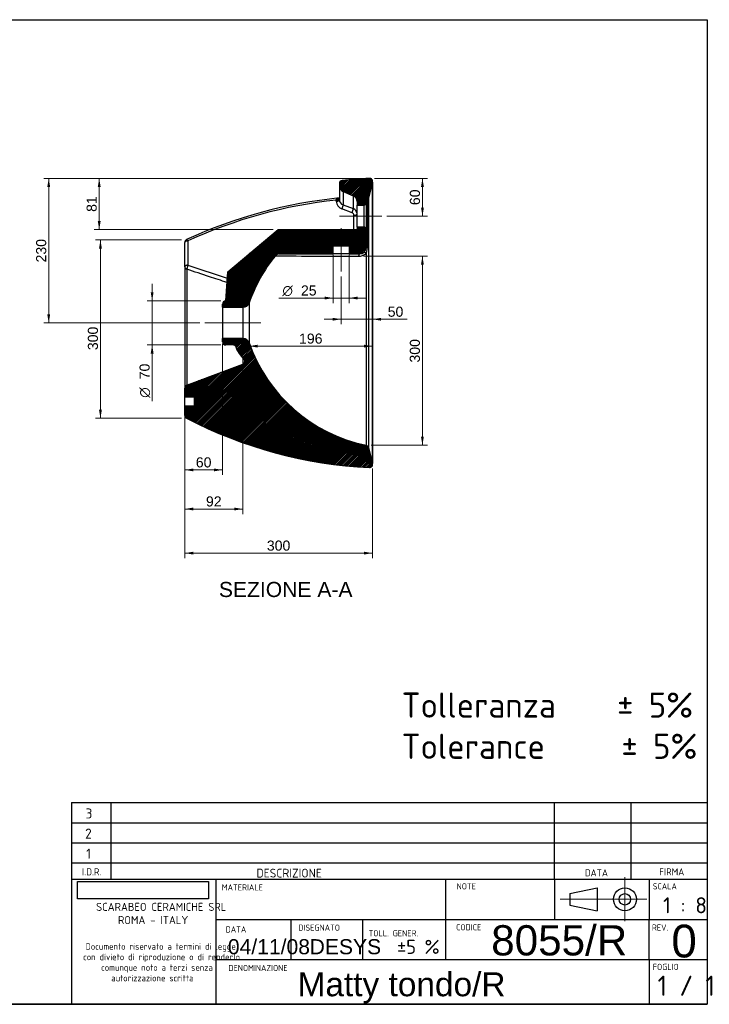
# Model space of a CAD drawing. Header units: millimetres. Extents: x 87 to 2279, y 58 to 1623.
# Tile 2 of 2: x 1183 to 2279, y 58 to 1623. Entities that reach past the tile are written whole.
import ezdxf
from ezdxf.enums import TextEntityAlignment as Align
from ezdxf.lldxf.tags import DXFTag

# ---------------------------------------------------------------- set-up
doc = ezdxf.new("R2010")
doc.units = ezdxf.units.MM
for name, color, linetype in [('1', 7, 'Continuous'), ('Default', 7, 'Continuous'), ('MATTY_TONDO-R', 7, 'Continuous'), ('Predefinito', 7, 'Continuous')]:
    doc.layers.add(name, color=color, linetype=linetype)
doc.styles.add('SEACAD_arial_ttf', font='arial.ttf')
doc.styles.add('SEACAD_seiso_ttf', font='seiso.ttf')
doc.styles.add('SEACAD_seiso_ttfB', font='seiso.ttf')
doc.styles.add('SEACAD_seiso_ttfBI', font='seiso.ttf')
doc.styles.add('SEACAD_semeca1_ttf', font='semeca1.ttf')
tags = doc.linetypes.add('CENTER2', pattern=[28.575000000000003, 19.05, -3.175, 3.175, -3.175]).pattern_tags.tags
tags[10:11] = [DXFTag(74, 4), DXFTag(75, 0), DXFTag(340, '0'), DXFTag(46, 0.0), DXFTag(50, 0.0), DXFTag(44, 0.0), DXFTag(45, 0.0)]
tags[8:9] = [DXFTag(74, 4), DXFTag(75, 0), DXFTag(340, '0'), DXFTag(46, 0.0), DXFTag(50, 0.0), DXFTag(44, 0.0), DXFTag(45, 0.0)]
tags[6:7] = [DXFTag(74, 4), DXFTag(75, 0), DXFTag(340, '0'), DXFTag(46, 0.0), DXFTag(50, 0.0), DXFTag(44, 0.0), DXFTag(45, 0.0)]
tags[4:5] = [DXFTag(74, 4), DXFTag(75, 0), DXFTag(340, '0'), DXFTag(46, 0.0), DXFTag(50, 0.0), DXFTag(44, 0.0), DXFTag(45, 0.0)]
picture_1 = doc.add_image_def('image1.jpg', size_in_pixel=(300, 40))
pattern_1 = [(45, (0, 0), (-1.237436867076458, 1.237436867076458), [])]

# ---------------------------------------------------------------- blocks, each defined once
blk = doc.blocks.new('SEANNOT_GROUP2')
at = {"layer": 'Default', "color": 136, "linetype": 'CENTER2', "lineweight": 9}
blk.add_line((1565.8508067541, 1140.9345911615), (1477.06386318, 1140.9345911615), dxfattribs=at)
blk = doc.blocks.new('SEANNOT_GROUP3')
at = {"layer": 'Default', "color": 136, "linetype": 'CENTER2', "lineweight": 9}
blk.add_line((1690.7996242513, 1310.6526866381), (1758.0619513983, 1310.6526866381), dxfattribs=at)
blk = doc.blocks.new('SEANNOT_GROUP4')
at = {"layer": 'Default', "color": 136, "linetype": 'CENTER2', "lineweight": 9}
blk.add_line((1693.5548471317, 1291.3297012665), (1693.5548471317, 1222.6526866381), dxfattribs=at)
blk = doc.blocks.new('GDimGGroup5')
at = {"layer": 'Default', "linetype": 'Continuous', "lineweight": 9}
for points in [[(1824.967205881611, 1357.05268645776), (1822.700539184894, 1370.652686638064), (1820.433872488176, 1357.05268645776)], [(1824.967205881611, 1324.252688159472), (1820.433872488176, 1324.252688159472), (1822.700539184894, 1310.652687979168)]]:
    blk.add_hatch(color=136, dxfattribs=at).paths.add_polyline_path(points)
at = {"layer": 'Default', "color": 136, "linetype": 'Continuous', "lineweight": 9}
for p, q in [((1746.3218872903, 1370.6526866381), (1830.7005395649, 1370.6526866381)), ((1822.7005391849, 1370.6526866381), (1822.7005391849, 1310.6526879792)), ((1766.0619517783, 1310.6526866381), (1830.7005395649, 1310.6526866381))]:
    blk.add_line(p, q, dxfattribs=at)
at = {"layer": 'Default', "color": 136, "linetype": 'Continuous', "lineweight": 9, "style": 'SEACAD_arial_ttf'}
blk.add_text('60', height=16, rotation=90, dxfattribs=at).set_placement((1802.7005391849, 1328.1309481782), align=Align.TOP_LEFT)
blk = doc.blocks.new('GDimGGroup6')
at = {"layer": 'Default', "linetype": 'Continuous', "lineweight": 9}
for points in [[(1306.766475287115, 1357.05268645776), (1311.29980868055, 1357.05268645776), (1309.033141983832, 1370.652686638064)], [(1306.766475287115, 1302.805644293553), (1309.033141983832, 1289.205644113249), (1311.29980868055, 1302.805644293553)]]:
    blk.add_hatch(color=136, dxfattribs=at).paths.add_polyline_path(points)
at = {"layer": 'Default', "color": 136, "linetype": 'Continuous', "lineweight": 9}
for p, q in [((1730.3218865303, 1370.6526866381), (1301.0331416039, 1370.6526866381)), ((1309.0331419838, 1370.6526866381), (1309.0331419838, 1289.2056441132)), ((1585.3617355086, 1289.2056414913), (1301.0331416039, 1289.2056414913))]:
    blk.add_line(p, q, dxfattribs=at)
at = {"layer": 'Default', "color": 136, "linetype": 'Continuous', "lineweight": 9, "style": 'SEACAD_arial_ttf'}
blk.add_text('81', height=16, rotation=90, dxfattribs=at).set_placement((1289.0331419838, 1317.4074262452), align=Align.TOP_LEFT)
blk = doc.blocks.new('GDimGGroup7')
at = {"layer": 'Default', "linetype": 'Continuous', "lineweight": 9}
for points in [[(1226.54637202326, 1357.05268645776), (1231.079705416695, 1357.05268645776), (1228.813038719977, 1370.652686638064)], [(1226.54637202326, 1154.534597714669), (1228.813038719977, 1140.934597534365), (1231.079705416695, 1154.534597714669)]]:
    blk.add_hatch(color=136, dxfattribs=at).paths.add_polyline_path(points)
at = {"layer": 'Default', "color": 136, "linetype": 'Continuous', "lineweight": 9}
for p, q in [((1730.3218865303, 1370.6526866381), (1220.81303834, 1370.6526866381)), ((1228.81303872, 1370.6526866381), (1228.81303872, 1140.9345975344)), ((1469.0638628, 1140.9345911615), (1220.81303834, 1140.9345911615))]:
    blk.add_line(p, q, dxfattribs=at)
at = {"layer": 'Default', "color": 136, "linetype": 'Continuous', "lineweight": 9, "style": 'SEACAD_arial_ttf'}
blk.add_text('230', height=16, rotation=90, dxfattribs=at).set_placement((1208.81303872, 1237.0110333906), align=Align.TOP_LEFT)
blk = doc.blocks.new('GDimGGroup8')
at = {"layer": 'Default', "linetype": 'Continuous', "lineweight": 9}
for points in [[(1390.868194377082, 1189.534591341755), (1393.1348610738, 1175.934591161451), (1395.401527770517, 1189.534591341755)], [(1390.868194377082, 1092.33459098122), (1395.401527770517, 1092.33459098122), (1393.1348610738, 1105.934591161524)]]:
    blk.add_hatch(color=136, dxfattribs=at).paths.add_polyline_path(points)
at = {"layer": 'Default', "color": 136, "linetype": 'Continuous', "lineweight": 9}
for p, q in [((1393.1348610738, 1016.3606713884), (1393.1348610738, 1203.1345899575)), ((1502.0638628, 1175.9345911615), (1385.1348606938, 1175.9345911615)), ((1502.0638628, 1105.9345911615), (1385.1348606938, 1105.9345911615))]:
    blk.add_line(p, q, dxfattribs=at)
for s, style, p in [('70', 'SEACAD_arial_ttf', (1373.1348610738, 1051.4062912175)), ('O', 'SEACAD_semeca1_ttf', (1373.1348610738, 1021.9606771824))]:
    blk.add_text(s, height=16, rotation=90, dxfattribs=dict(at, style=style)).set_placement(p, align=Align.TOP_LEFT)
blk = doc.blocks.new('GDimGGroup9')
at = {"layer": 'Default', "linetype": 'Continuous', "lineweight": 9}
for points in [[(1824.879536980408, 1233.338617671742), (1822.612870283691, 1246.938617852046), (1820.346203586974, 1233.338617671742)], [(1824.879536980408, 960.1432783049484), (1820.346203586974, 960.1432783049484), (1822.612870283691, 946.5432781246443)]]:
    blk.add_hatch(color=136, dxfattribs=at).paths.add_polyline_path(points)
at = {"layer": 'Default', "color": 136, "linetype": 'Continuous', "lineweight": 9}
for p, q in [((1729.0674995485, 1246.938617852), (1830.6128706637, 1246.938617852)), ((1822.6128702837, 1246.938617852), (1822.6128702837, 946.5432781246)), ((1741.0619517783, 946.543281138), (1830.6128706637, 946.543281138))]:
    blk.add_line(p, q, dxfattribs=at)
at = {"layer": 'Default', "color": 136, "linetype": 'Continuous', "lineweight": 9, "style": 'SEACAD_arial_ttf'}
blk.add_text('300', height=16, rotation=90, dxfattribs=at).set_placement((1802.6128702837, 1077.9583392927), align=Align.TOP_LEFT)
blk = doc.blocks.new('GDimGGroup10')
at = {"layer": 'Default', "linetype": 'Continuous', "lineweight": 9}
for points in [[(1667.454846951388, 1178.20825661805), (1681.054847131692, 1180.474923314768), (1667.454846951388, 1182.741590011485)], [(1719.654847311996, 1178.20825661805), (1719.654847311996, 1182.741590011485), (1706.054847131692, 1180.474923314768)]]:
    blk.add_hatch(color=136, dxfattribs=at).paths.add_polyline_path(points)
at = {"layer": 'Default', "color": 136, "linetype": 'Continuous', "lineweight": 9}
for p, q in [((1681.0548471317, 1248.9911935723), (1681.0548471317, 1172.4749229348)), ((1706.0548471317, 1248.9911935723), (1706.0548471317, 1172.4749229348)), ((1594.5754515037, 1180.4749233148), (1733.2548478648, 1180.4749233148))]:
    blk.add_line(p, q, dxfattribs=at)
for s, style, p in [('O', 'SEACAD_semeca1_ttf', (1600.1754498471, 1200.4749233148)), ('25', 'SEACAD_arial_ttf', (1629.6210638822, 1200.4749233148))]:
    blk.add_text(s, height=16, dxfattribs=dict(at, style=style)).set_placement(p, align=Align.TOP_LEFT)
blk = doc.blocks.new('GDimGGroup11')
at = {"layer": 'Default', "linetype": 'Continuous', "lineweight": 9}
for points in [[(1679.954846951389, 1144.476725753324), (1693.554847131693, 1146.743392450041), (1679.954846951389, 1149.010059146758)], [(1756.999180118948, 1144.476725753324), (1756.999180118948, 1149.010059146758), (1743.399179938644, 1146.743392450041)]]:
    blk.add_hatch(color=136, dxfattribs=at).paths.add_polyline_path(points)
at = {"layer": 'Default', "color": 136, "linetype": 'Continuous', "lineweight": 9}
for p, q in [((1693.5548471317, 1214.6526862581), (1693.5548471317, 1138.7433920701)), ((1666.3548467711, 1146.74339245), (1798.1320085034, 1146.74339245))]:
    blk.add_line(p, q, dxfattribs=at)
at = {"layer": 'Default', "color": 136, "linetype": 'Continuous', "lineweight": 9, "style": 'SEACAD_arial_ttf'}
blk.add_text('50', height=16, dxfattribs=at).set_placement((1767.4885325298, 1166.74339245), align=Align.TOP_LEFT)
blk = doc.blocks.new('GDimGGroup12')
at = {"layer": 'Default', "linetype": 'Continuous', "lineweight": 9}
for points in [[(1458.663863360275, 905.1103275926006), (1458.663863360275, 909.6436609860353), (1445.063863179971, 907.376994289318)], [(1491.463861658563, 905.1103275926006), (1505.063861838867, 907.376994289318), (1491.463861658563, 909.6436609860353)]]:
    blk.add_hatch(color=136, dxfattribs=at).paths.add_polyline_path(points)
at = {"layer": 'Default', "color": 136, "linetype": 'Continuous', "lineweight": 9}
for p, q in [((1505.06386318, 1107.9345907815), (1505.06386318, 899.3769939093)), ((1445.06386318, 1029.4609860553), (1445.06386318, 899.3769939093)), ((1445.06386318, 907.3769942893), (1505.0638618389, 907.3769942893))]:
    blk.add_line(p, q, dxfattribs=at)
at = {"layer": 'Default', "color": 136, "linetype": 'Continuous', "lineweight": 9, "style": 'SEACAD_arial_ttf'}
blk.add_text('60', height=16, dxfattribs=at).set_placement((1462.542123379, 927.3769942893), align=Align.TOP_LEFT)
blk = doc.blocks.new('GDimGGroup13')
at = {"layer": 'Default', "linetype": 'Continuous', "lineweight": 9}
for points in [[(1458.663863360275, 843.0044246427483), (1458.663863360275, 847.537758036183), (1445.063863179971, 845.2710913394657)], [(1523.658546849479, 843.0044246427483), (1537.258547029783, 845.2710913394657), (1523.658546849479, 847.537758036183)]]:
    blk.add_hatch(color=136, dxfattribs=at).paths.add_polyline_path(points)
at = {"layer": 'Default', "color": 136, "linetype": 'Continuous', "lineweight": 9}
for p, q in [((1537.2585437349, 1067.2637509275), (1537.2585437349, 837.2710909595)), ((1445.06386318, 1029.4609930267), (1445.06386318, 837.2710909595)), ((1445.06386318, 845.2710913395), (1537.2585470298, 845.2710913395))]:
    blk.add_line(p, q, dxfattribs=at)
at = {"layer": 'Default', "color": 136, "linetype": 'Continuous', "lineweight": 9, "style": 'SEACAD_arial_ttf'}
blk.add_text('92', height=16, dxfattribs=at).set_placement((1478.6394659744, 865.2710913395), align=Align.TOP_LEFT)
blk = doc.blocks.new('GDimGGroup14')
at = {"layer": 'Default', "linetype": 'Continuous', "lineweight": 9}
for points in [[(1458.663863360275, 772.870470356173), (1458.663863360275, 777.4038037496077), (1445.063863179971, 775.1371370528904)], [(1729.799176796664, 772.870470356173), (1743.399176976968, 775.1371370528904), (1729.799176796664, 777.4038037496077)]]:
    blk.add_hatch(color=136, dxfattribs=at).paths.add_polyline_path(points)
at = {"layer": 'Default', "color": 136, "linetype": 'Continuous', "lineweight": 9}
for p, q in [((1445.06386318, 1029.4609930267), (1445.06386318, 767.1371366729)), ((1743.3991799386, 909.4489827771), (1743.3991799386, 767.1371366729)), ((1445.06386318, 775.1371370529), (1743.399176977, 775.1371370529))]:
    blk.add_line(p, q, dxfattribs=at)
at = {"layer": 'Default', "color": 136, "linetype": 'Continuous', "lineweight": 9, "style": 'SEACAD_arial_ttf'}
blk.add_text('300', height=16, dxfattribs=at).set_placement((1575.4489113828, 795.1371370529), align=Align.TOP_LEFT)
blk = doc.blocks.new('GDimGGroup15')
at = {"layer": 'Default', "linetype": 'Continuous', "lineweight": 9}
for points in [[(1560.894780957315, 1101.778935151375), (1560.894780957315, 1106.312268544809), (1547.294780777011, 1104.045601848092)], [(1729.799173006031, 1101.778935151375), (1743.399173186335, 1104.045601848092), (1729.799173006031, 1106.312268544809)]]:
    blk.add_hatch(color=136, dxfattribs=at).paths.add_polyline_path(points)
at = {"layer": 'Default', "color": 136, "linetype": 'Continuous', "lineweight": 9}
blk.add_line((1547.294780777, 1104.0456018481), (1743.3991731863, 1104.0456018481), dxfattribs=at)
at = {"layer": 'Default', "color": 136, "linetype": 'Continuous', "lineweight": 9, "style": 'SEACAD_arial_ttf'}
blk.add_text('196', height=16, dxfattribs=at).set_placement((1626.564368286, 1124.0456018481), align=Align.TOP_LEFT)
blk = doc.blocks.new('GDimGGroup16')
at = {"layer": 'Default', "linetype": 'Continuous', "lineweight": 9}
for points in [[(1308.736647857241, 1259.179269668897), (1313.269981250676, 1259.179269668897), (1311.003314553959, 1272.779269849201)], [(1308.736647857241, 1003.126255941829), (1311.003314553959, 989.5262557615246), (1313.269981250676, 1003.126255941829)]]:
    blk.add_hatch(color=136, dxfattribs=at).paths.add_polyline_path(points)
at = {"layer": 'Default', "color": 136, "linetype": 'Continuous', "lineweight": 9}
for p, q in [((1439.7554278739, 1272.7792698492), (1303.003314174, 1272.7792698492)), ((1311.003314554, 1272.7792698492), (1311.003314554, 989.5262557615)), ((1439.7554278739, 989.5262580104), (1303.003314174, 989.5262580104))]:
    blk.add_line(p, q, dxfattribs=at)
at = {"layer": 'Default', "color": 136, "linetype": 'Continuous', "lineweight": 9, "style": 'SEACAD_arial_ttf'}
blk.add_text('300', height=16, rotation=90, dxfattribs=at).set_placement((1291.003314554, 1097.6933948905), align=Align.TOP_LEFT)
blk = doc.blocks.new('SEANNOT_GROUP5')
at = {"layer": 'Default', "color": 7, "linetype": 'Continuous', "lineweight": 0, "style": 'SEACAD_arial_ttf'}
blk.add_text('04/11/08', height=24, dxfattribs=at).set_placement((1513.4713692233, 161.8046408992), align=Align.TOP_LEFT)
blk = doc.blocks.new('SEANNOT_GROUP6')
at = {"layer": 'Default', "color": 7, "linetype": 'Continuous', "lineweight": 0, "style": 'SEACAD_seiso_ttfB'}
blk.add_text('1 / 1', height=32, dxfattribs=at).set_placement((2196.2207174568, 103.728887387), align=Align.TOP_LEFT)
blk = doc.blocks.new('SEANNOT_GROUP7')
at = {"layer": 'Predefinito', "color": 136, "linetype": 'CENTER2', "lineweight": 9}
for p, q in [((2144.406079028, 260.1057848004), (2144.406079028, 190.1057845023)), ((2179.406079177, 225.1057846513), (2109.406078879, 225.1057846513))]:
    blk.add_line(p, q, dxfattribs=at)
blk = doc.blocks.new('SEANNOT_GROUP8')
at = {"layer": 'Predefinito', "color": 136, "linetype": 'CENTER2', "lineweight": 9}
blk.add_line((2116.6588384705, 225.1057846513), (2041.3654380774, 225.1057846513), dxfattribs=at)
blk = doc.blocks.new('SEANNOT_GROUP9')
at = {"layer": 'Predefinito', "color": 7, "linetype": 'Continuous', "lineweight": 0, "style": 'SEACAD_arial_ttf'}
blk.add_text('Matty tondo/R', height=38, dxfattribs=at).set_placement((1624.2505927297, 109.0674875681), align=Align.TOP_LEFT)
blk = doc.blocks.new('SEANNOT_GROUP11')
at = {"layer": 'Predefinito', "color": 7, "linetype": 'Continuous', "lineweight": 0, "style": 'SEACAD_arial_ttf'}
blk.add_text('DESYS', height=24, dxfattribs=at).set_placement((1643.3909630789, 161.7709522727), align=Align.TOP_LEFT)
blk = doc.blocks.new('SEANNOT_GROUP13')
at = {"layer": 'Predefinito', "color": 7, "linetype": 'Continuous', "lineweight": 0, "style": 'SEACAD_arial_ttf'}
blk.add_text('8055/R', height=48, dxfattribs=at).set_placement((1931.9481016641, 183.926799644), align=Align.TOP_LEFT)
blk = doc.blocks.new('SEANNOT_GROUP14')
at = {"layer": 'Predefinito', "color": 7, "linetype": 'Continuous', "lineweight": 0, "style": 'SEACAD_arial_ttf'}
blk.add_text('0', height=52, dxfattribs=at).set_placement((2218.2664727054, 184.7427435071), align=Align.TOP_LEFT)

msp = doc.modelspace()

# ---------------------------------------------------------------- hatches: boundary and pattern name
at = {"layer": 'MATTY_TONDO-R', "linetype": 'Continuous'}
h = msp.add_hatch(dxfattribs=at)
h.set_pattern_fill('ANSI31', scale=0.5511811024, angle=9.362e-06, style=0, pattern_type=2)
h.set_pattern_definition(pattern_1)
edge = h.paths.add_edge_path()
edge.add_arc((1708.799624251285, 1333.863873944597), 10, 0, 67.04531202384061, ccw=False)
edge.add_line((1718.799624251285, 1333.863873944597), (1718.799624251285, 1328.152686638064))
edge.add_line((1718.799624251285, 1328.152686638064), (1730.06195139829, 1328.152686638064))
edge.add_arc((1730.06195139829, 1331.152686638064), 3, 270, 358.3967849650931)
edge.add_arc((1741.057645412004, 1330.84493161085), 8, 133.8273407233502, 178.3967849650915, ccw=False)
edge.add_arc((1732.055307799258, 1340.223519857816), 5.000000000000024, 313.8273407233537, 345.6654382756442)
edge.add_line((1736.899640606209, 1338.985602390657), (1743.399179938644, 1364.420199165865))
edge.add_arc((1738.554847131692, 1365.658116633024), 5.000000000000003, 345.6654382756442, 452.6704942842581)
edge.add_arc((1770.936317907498, 671.4128859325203), 700.0000000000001, 92.67049428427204, 96.22023537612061)
edge.add_arc((1695.632750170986, 1362.32125372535), 5, 96.2202353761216, 180)
edge.add_line((1690.632750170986, 1362.32125372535), (1690.632750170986, 1359.042809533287))
edge.add_arc((1700.632750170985, 1359.042809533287), 10, 180, 247.0453120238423)
edge.add_line((1696.732719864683, 1349.834673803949), (1712.699654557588, 1343.072009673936))
h = msp.add_hatch(dxfattribs=at)
h.set_pattern_fill('ANSI31', scale=0.5511811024, angle=9.362e-06, style=0, pattern_type=2)
h.set_pattern_definition(pattern_1)
edge = h.paths.add_edge_path()
edge.add_line((1730.06195139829, 1293.152686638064), (1718.799624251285, 1293.152686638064))
edge.add_line((1718.799624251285, 1293.152686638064), (1718.799624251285, 1289.205641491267))
edge.add_line((1718.799624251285, 1289.205641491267), (1593.361735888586, 1289.205641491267))
edge.add_line((1593.361735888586, 1289.205641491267), (1513.200541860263, 1222.016590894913))
edge.add_line((1513.200541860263, 1222.016590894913), (1510.06386317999, 1175.934591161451))
edge.add_arc((1510.063863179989, 1170.934591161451), 5, 90, 180)
edge.add_line((1505.06386317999, 1170.934591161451), (1505.06386317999, 1165.934591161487))
edge.add_line((1505.06386317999, 1165.934591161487), (1537.850806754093, 1165.934591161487))
edge.add_arc((1537.850806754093, 1175.934591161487), 10, 270, 340.8036645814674)
edge.add_arc((1783.394131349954, 1090.44496754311), 250, 141.0267481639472, 160.8036645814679, ccw=False)
edge.add_arc((1595.253730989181, 1242.652686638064), 8, 90, 141.0267481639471, ccw=False)
edge.add_line((1595.253730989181, 1250.652686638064), (1681.054847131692, 1250.652686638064))
edge.add_line((1681.054847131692, 1250.652686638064), (1681.054847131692, 1263.329701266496))
edge.add_line((1681.054847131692, 1263.329701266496), (1706.054847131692, 1263.329701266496))
edge.add_line((1706.054847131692, 1263.329701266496), (1706.054847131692, 1250.652686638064))
edge.add_line((1706.054847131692, 1250.652686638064), (1723.06195139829, 1250.652686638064))
edge.add_arc((1723.06195139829, 1260.652686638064), 10, 270, 360)
edge.add_line((1733.06195139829, 1260.652686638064), (1733.06195139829, 1290.152686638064))
edge.add_arc((1730.06195139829, 1290.152686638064), 3, 0, 90)
h = msp.add_hatch(dxfattribs=at)
h.set_pattern_fill('ANSI31', scale=0.5511811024, angle=9.362e-06, style=0, pattern_type=2)
h.set_pattern_definition(pattern_1)
edge = h.paths.add_edge_path()
edge.add_line((1743.399179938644, 917.4489831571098), (1736.899640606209, 942.8835799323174))
edge.add_arc((1732.055307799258, 941.6456624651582), 5.000000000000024, 14.33456172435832, 78.38533029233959)
edge.add_arc((1783.394131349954, 1191.424214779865), 250, 199.196335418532, 258.3853302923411, ccw=False)
edge.add_arc((1537.850806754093, 1105.934591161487), 10, 19.19633541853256, 90)
edge.add_line((1537.850806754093, 1115.934591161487), (1505.06386317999, 1115.934591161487))
edge.add_line((1505.06386317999, 1115.934591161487), (1505.06386317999, 1110.934591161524))
edge.add_arc((1510.063863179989, 1110.934591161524), 5, 180, 270)
edge.add_line((1510.063863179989, 1105.934591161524), (1521.471169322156, 1105.934591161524))
edge.add_arc((1521.471169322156, 1100.934591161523), 4.999999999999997, 20.518858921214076, 90, ccw=False)
edge.add_arc((1572.981797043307, 1120.212952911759), 50, 200.5188589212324, 227.0596666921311)
edge.add_arc((1535.513796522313, 1079.949459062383), 5.000000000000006, -69.57692821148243, 47.05966669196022, ccw=False)
edge.add_line((1537.258543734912, 1075.263751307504), (1448.319115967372, 1042.146701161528))
edge.add_arc((1450.063863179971, 1037.46099340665), 5, 110.4230717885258, 180)
edge.add_line((1445.063863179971, 1037.46099340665), (1445.063863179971, 1023.434591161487))
edge.add_line((1445.063863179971, 1023.434591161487), (1460.063863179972, 1023.434591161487))
edge.add_line((1460.063863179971, 1023.434591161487), (1460.063863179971, 1008.434591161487))
edge.add_line((1460.063863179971, 1008.434591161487), (1445.063863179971, 1008.434591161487))
edge.add_line((1445.063863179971, 1008.434591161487), (1445.063863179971, 993.9614725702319))
edge.add_arc((1450.063863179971, 993.9614725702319), 5.000000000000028, 180, 242.5039807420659)
edge.add_arc((1770.936317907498, 1610.456296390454), 700.0000000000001, 242.5039807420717, 267.329505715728)
edge.add_arc((1738.554847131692, 916.2110656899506), 5.000000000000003, 267.329505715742, 374.334561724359)

# ---------------------------------------------------------------- linework, layer by layer
at = {"layer": '1', "color": 7, "linetype": 'Continuous'}
for p, q in [((86.8513052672, 1622.7601006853), (2274.8527005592, 1622.7601006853)), ((2274.8527005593, 1622.7601006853), (2274.8527005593, 58.2501321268)), ((1265.0347448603, 378.7938792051), (2274.8527005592, 378.7938792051)), ((2032.7016558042, 257.1836513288), (2032.7016558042, 378.7836513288)), ((2154.3016558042, 257.1836513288), (2154.3016558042, 378.7836513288)), ((1265.0347448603, 346.7938792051), (2274.8527005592, 346.7938792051)), ((1265.0347448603, 314.7938792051), (2274.8527005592, 314.7938792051)), ((1265.0347448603, 282.7938792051), (2274.8527005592, 282.7938792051)), ((1265.0347448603, 257.1836513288), (2274.8527005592, 257.1836513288)), ((2032.7016558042, 257.1836513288), (2032.7016558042, 193.1836513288)), ((2183.0958279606, 257.1836513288), (2183.0958279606, 193.1836513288)), ((2056.7891608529, 234.222256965), (2100.28245117, 243.3387292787)), ((2100.28245117, 243.3387292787), (2100.28245117, 206.872840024)), ((2056.7891608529, 234.222256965), (2056.7891608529, 215.9893123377)), ((2056.7891608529, 215.9893123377), (2100.28245117, 206.872840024)), ((1494.2462144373, 193.1836513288), (2274.8527005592, 193.1836513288)), ((2183.0958279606, 129.1836513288), (2183.0958279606, 193.1836513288)), ((1494.2462144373, 129.1836513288), (2274.8527005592, 129.1836513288)), ((2183.0958279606, 129.1836513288), (2183.0958279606, 59.7716518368)), ((2274.8527005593, 58.2501321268), (86.8513052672, 58.2501321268)), ((710.3427320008, 58.4755619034), (2274.8527005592, 58.4755619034))]:
    msp.add_line(p, q, dxfattribs=at)
for radius in [18.23294462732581, 9.116472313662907]:
    msp.add_circle((2144.406079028, 225.1057846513), radius, dxfattribs=at)
at = {"layer": 'MATTY_TONDO-R', "color": 7, "linetype": 'Continuous'}
for p, q in [((1690.632750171, 1362.3212537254), (1690.632750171, 1359.0428095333)), ((1743.3991799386, 1364.4201991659), (1736.8996406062, 1338.9856023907)), ((1743.3991799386, 1364.4201991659), (1743.3991799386, 917.4489831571)), ((1743.5548471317, 916.21106569), (1743.5548471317, 1365.658116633)), ((1690.632750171, 1359.0428095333), (1690.632750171, 1336.6568445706)), ((1696.7327198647, 1349.8346738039), (1696.7327198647, 1328.5364972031)), ((1696.7327198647, 1349.8346738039), (1712.6996545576, 1343.0720096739)), ((1685.632750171, 1336.2247732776), (1685.7036101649, 1336.7337724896)), ((1685.632750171, 1334.3481015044), (1685.632750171, 1336.2247732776)), ((1712.6996545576, 1343.0720096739), (1712.6996545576, 1322.5377780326)), ((1718.7996242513, 1333.8638739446), (1718.7996242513, 1328.1526866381)), ((1733.060860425, 1331.0505696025), (1733.0607770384, 1331.0687534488)), ((1733.0619513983, 1330.812664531), (1733.0619513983, 1290.1526866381)), ((1735.5177453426, 1336.6163705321), (1735.5194014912, 1336.5804529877)), ((1735.5194014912, 1336.5804529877), (1735.5194014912, 1264.2892763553)), ((1736.8996406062, 1338.9856023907), (1736.8996406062, 942.8835799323)), ((1710.7496394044, 1316.0926736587), (1694.7827047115, 1322.0930889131)), ((1696.7327198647, 1328.5364972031), (1712.6996545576, 1322.5377780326)), ((1718.7996242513, 1293.1526866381), (1718.7996242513, 1328.1526866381)), ((1718.7996242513, 1328.1526866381), (1730.0619513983, 1328.1526866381)), ((1730.0619513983, 1293.1526866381), (1730.0619513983, 1328.1526866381)), ((1713.7996242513, 1289.2056414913), (1713.7996242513, 1312.0074754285)), ((1513.2005418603, 1222.0165908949), (1593.3617358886, 1289.2056414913)), ((1593.3617358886, 1289.2056414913), (1718.7996242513, 1289.2056414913)), ((1730.0619513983, 1293.1526866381), (1718.7996242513, 1293.1526866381)), ((1718.7996242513, 1293.1526866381), (1718.7996242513, 1289.2056414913)), ((1733.0619513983, 1290.1526866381), (1733.0619513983, 1260.6526866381)), ((1445.06386318, 1230.3008333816), (1445.06386318, 1268.9171347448)), ((1450.06386318, 1271.225877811), (1450.06386318, 1232.6095764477)), ((1681.0548471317, 1263.3297012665), (1706.0548471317, 1263.3297012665)), ((1681.0548471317, 1250.6526866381), (1681.0548471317, 1263.3297012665)), ((1706.0548471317, 1263.3297012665), (1706.0548471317, 1250.6526866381)), ((1595.2537309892, 1250.6526866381), (1681.0548471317, 1250.6526866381)), ((1706.0548471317, 1250.6526866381), (1681.0548471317, 1250.6526866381)), ((1706.0548471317, 1250.6526866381), (1723.0619513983, 1250.6526866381)), ((1733.0619513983, 1251.3488891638), (1733.0619513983, 946.543281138)), ((1445.06386318, 1230.3008333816), (1445.06386318, 1037.4609934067)), ((1448.3191159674, 1226.2539643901), (1448.3191159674, 1042.1467011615)), ((1450.06386318, 1232.6095764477), (1512.5153440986, 1211.9501205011)), ((1510.06386318, 1175.9345911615), (1513.2005418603, 1222.0165908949)), ((1505.06386318, 1165.9345911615), (1505.06386318, 1170.9345911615)), ((1505.06386318, 1165.9345911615), (1505.06386318, 1115.9345911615)), ((1505.06386318, 1165.9345911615), (1537.8508067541, 1165.9345911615)), ((1537.8508067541, 1115.9345911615), (1537.8508067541, 1165.9345911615)), ((1547.294780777, 1172.6465287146), (1547.294780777, 1109.2226536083)), ((1537.8508067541, 1115.9345911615), (1505.06386318, 1115.9345911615)), ((1505.06386318, 1110.9345911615), (1505.06386318, 1115.9345911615)), ((1521.4711693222, 1105.9345911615), (1510.06386318, 1105.9345911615)), ((1537.2585437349, 1085.2293971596), (1537.2585437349, 1075.2637513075)), ((1448.3191159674, 1042.1467011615), (1537.2585437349, 1075.2637513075)), ((1445.06386318, 1023.4345911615), (1445.06386318, 1037.4609934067)), ((1445.06386318, 1008.4345911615), (1445.06386318, 1023.4345911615)), ((1445.06386318, 1023.4345911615), (1460.06386318, 1023.4345911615)), ((1460.06386318, 1023.4345911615), (1460.06386318, 1008.4345911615)), ((1445.06386318, 993.9614725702), (1445.06386318, 1008.4345911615)), ((1460.06386318, 1008.4345911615), (1445.06386318, 1008.4345911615)), ((1736.8996406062, 942.8835799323), (1743.3991799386, 917.4489831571))]:
    msp.add_line(p, q, dxfattribs=at)
for centre, radius, start, end in [((1695.632750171, 1362.3212537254), 4.999999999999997, 96.2202353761, 180), ((1770.9363179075, 671.4128859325), 700, 92.6704942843, 96.2202353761), ((1738.5548471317, 1365.658116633), 5.000000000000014, 345.6654382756, 92.6704942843), ((1700.632750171, 1359.0428095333), 10.00000000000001, 180, 247.0453120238), ((1767.3137926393, 578.5653780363), 764.7480271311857, 95.7633024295, 114.6817022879), ((1767.0229786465, 581.8768163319), 758.726043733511, 96.1580948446, 114.6927258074), ((1699.0573478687, 1334.8279833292), 13.4331719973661, 182.0472495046, 251.4449615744), ((1699.4460604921, 1336.9260559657), 8.817421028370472, 181.7496129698, 252.0778199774), ((1708.7996242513, 1333.8638739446), 9.999999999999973, 0, 67.0453120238), ((1730.0619513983, 1331.1526866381), 2.999999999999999, 270, 358.3967849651), ((1741.057645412, 1330.8449316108), 8, 133.8273407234, 178.3967849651), ((1740.7397217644, 1330.9153883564), 7.658421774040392, 168.2199501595, 178.9876735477), ((1732.0553077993, 1340.2235198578), 5.000000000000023, 313.8273407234, 345.6654382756), ((1709.3399319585, 1311.8590449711), 4.462161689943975, 1.9062527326, 71.5833491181), ((1709.78285372, 1313.9999535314), 9.022315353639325, 2.00883697, 71.138150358), ((1730.0619513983, 1290.1526866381), 3.000000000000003, 0, 90), ((1450.06386318, 1268.9171347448), 5.000000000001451, 114.7939943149, 180), ((1723.0619513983, 1260.6526866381), 10, 270, 360), ((1705.8049354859, 1263.2286803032), 29.7333878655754, 336.4503369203, 2.0441858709), ((1783.39413135, 1090.4449675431), 250, 141.0267481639, 160.8036645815), ((1595.2537309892, 1242.6526866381), 8.000000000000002, 90, 141.0267481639), ((1706.212763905, 10305.6630489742), 9058.736610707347, 269.2588344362, 270.0939550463), ((1721.0810889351, 1265.4172285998), 18.47861574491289, 269.9578628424, 310.418340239), ((1510.06386318, 1170.9345911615), 5.000000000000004, 90, 180), ((1537.8508067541, 1175.9345911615), 9.99999999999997, 270, 340.8036645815), ((1510.06386318, 1110.9345911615), 4.99999999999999, 180, 270), ((1537.8508067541, 1105.9345911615), 10.00000000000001, 19.1963354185, 90), ((1521.4711693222, 1100.9345911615), 5.000000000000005, 20.5188589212, 90), ((1572.9817970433, 1120.2129529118), 50, 200.5188589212, 227.0596666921), ((1783.39413135, 1191.4242147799), 250, 199.1963354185, 258.3853302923), ((1535.5137965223, 1079.9494590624), 5.000000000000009, 290.4230717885, 47.059666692), ((1450.06386318, 1037.4609934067), 5.000000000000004, 110.4230717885, 180), ((1450.06386318, 993.9614725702), 5.000000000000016, 180, 242.5039807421), ((1770.9363179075, 1610.4562963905), 700, 242.5039807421, 267.3295057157), ((1732.0553077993, 941.6456624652), 5.000000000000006, 14.3345617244, 78.3853302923), ((1738.5548471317, 916.21106569), 4.999999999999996, 267.3295057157, 14.3345617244)]:
    msp.add_arc(centre, radius, start, end, dxfattribs=at)
for points, weights in [([(1685.632750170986, 1336.224773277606), (1690.632750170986, 1336.224773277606), (1690.632750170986, 1338.533516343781)], [1, 0.7071067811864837, 1]), ([(1685.632750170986, 1334.348101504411), (1690.632750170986, 1334.348101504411), (1690.632750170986, 1336.656844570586)], [1, 0.7071067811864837, 1]), ([(1685.703610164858, 1336.733772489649), (1690.632750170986, 1336.772930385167), (1690.632750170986, 1339.535977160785)], [1, 0.7120997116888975, 1]), ([(1733.237941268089, 1332.481136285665), (1733.061951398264, 1331.656178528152), (1733.061951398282, 1330.812664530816)], [1, 0.9944851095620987, 1]), ([(1735.519401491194, 1336.580452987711), (1733.749831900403, 1334.880638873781), (1733.237941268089, 1332.481136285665)], [1, 0.9560336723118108, 1]), ([(1694.782704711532, 1322.093088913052), (1696.777679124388, 1326.269852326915), (1696.732719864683, 1328.536497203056)], [1, 0.6990936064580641, 1]), ([(1710.749639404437, 1316.092673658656), (1712.746189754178, 1320.272649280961), (1712.699654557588, 1322.537778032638)], [1, 0.6988176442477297, 1]), ([(1713.799624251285, 1312.007475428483), (1718.799624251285, 1312.007475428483), (1718.799624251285, 1314.316218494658)], [1, 0.7071067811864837, 1]), ([(1450.06386317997, 1271.225877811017), (1445.063863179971, 1271.225877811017), (1445.063863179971, 1268.917134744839)], [1, 0.707106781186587, 1]), ([(1450.06386317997, 1271.225877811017), (1448.587666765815, 1273.74018656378), (1447.967829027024, 1273.456586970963)], [1, 0.8425818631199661, 1]), ([(1733.061951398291, 1251.348889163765), (1730.318342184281, 1253.691549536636), (1729.512301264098, 1253.011156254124)], [1, 0.8817640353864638, 1]), ([(1735.519401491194, 1264.289276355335), (1733.06195139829, 1262.800931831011), (1733.06195139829, 1260.652686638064)], [1, 0.9200050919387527, 1]), ([(1723.06195139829, 1250.652686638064), (1721.763261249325, 1250.652686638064), (1721.067499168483, 1246.938617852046)], [1, 0.8762823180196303, 1]), ([(1450.063863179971, 1232.609576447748), (1445.063863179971, 1232.609576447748), (1445.063863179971, 1230.300833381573)], [1, 0.7071067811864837, 1]), ([(1445.063863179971, 1230.300833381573), (1445.063863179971, 1227.300818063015), (1448.319115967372, 1226.253964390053)], [1, 0.8212640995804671, 1]), ([(1450.063863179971, 1232.609576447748), (1448.394702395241, 1228.638007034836), (1448.319115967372, 1226.253964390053)], [1, 0.7229398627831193, 1])]:
    msp.add_rational_spline(points, weights, degree=2, dxfattribs=at)
for points, knots in [([(1685.703610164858, 1336.733772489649), (1685.735450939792, 1336.955841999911), (1685.804979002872, 1337.156162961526), (1685.997641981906, 1337.525678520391), (1686.121338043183, 1337.693826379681), (1686.39747361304, 1337.993463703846), (1686.55131727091, 1338.127324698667), (1686.882462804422, 1338.371229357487), (1687.059149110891, 1338.480506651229), (1687.605582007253, 1338.774210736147), (1687.995128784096, 1338.927943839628), (1688.808005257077, 1339.178999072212), (1689.232777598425, 1339.275678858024), (1689.940656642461, 1339.395616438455), (1690.221977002, 1339.433246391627), (1690.505953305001, 1339.462171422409)], [0, 0, 0, 0, 0.0624999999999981, 0.0624999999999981, 0.1249999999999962, 0.1249999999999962, 0.1874999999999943, 0.1874999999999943, 0.2499999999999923, 0.2499999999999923, 0.3749999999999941, 0.3749999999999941, 0.4999999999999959, 0.4999999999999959, 0.5810400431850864, 0.5810400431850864, 0.5810400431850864, 0.5810400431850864]), ([(1512.056473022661, 1205.205070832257), (1502.758534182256, 1208.275474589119), (1493.46035162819, 1211.346075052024), (1484.162002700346, 1214.416795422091), (1472.21462227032, 1218.362341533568), (1460.266962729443, 1222.308091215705), (1448.319115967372, 1226.253964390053)], [0.2292153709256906, 0.2292153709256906, 0.2292153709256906, 0.2292153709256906, 0.5665549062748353, 0.5665549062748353, 0.5665549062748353, 1, 1, 1, 1])]:
    msp.add_open_spline(points, degree=3, knots=knots, dxfattribs=at)
at = {"layer": 'Predefinito', "color": 7, "linetype": 'Continuous'}
for p, q in [((1265.0347448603, 378.7938792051), (1265.0347448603, 59.5913080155)), ((1327.5469638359, 378.7938792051), (1327.5469638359, 257.1836513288)), ((1494.2462144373, 257.1836513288), (1494.2462144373, 59.5913080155)), ((1859.4824493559, 257.1836513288), (1859.4824493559, 129.1836513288)), ((1613.7140107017, 193.1836513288), (1613.7140107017, 129.1836513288)), ((1727.6687623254, 193.1836513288), (1727.6687623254, 129.1836513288)), ((1613.7140107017, 59.7716518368), (1613.7140107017, 59.5913080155))]:
    msp.add_line(p, q, dxfattribs=at)

# ---------------------------------------------------------------- block references
at = {"layer": 'Default'}
for name in ['GDimGGroup7', 'GDimGGroup6', 'GDimGGroup5', 'SEANNOT_GROUP3', 'SEANNOT_GROUP4', 'GDimGGroup16', 'GDimGGroup10', 'GDimGGroup9', 'GDimGGroup11', 'GDimGGroup8', 'SEANNOT_GROUP2', 'GDimGGroup15', 'GDimGGroup12', 'GDimGGroup13', 'GDimGGroup14', 'SEANNOT_GROUP5', 'SEANNOT_GROUP6']:
    msp.add_blockref(name, (0, 0), dxfattribs=at)
at = {"layer": 'Predefinito'}
for name in ['SEANNOT_GROUP7', 'SEANNOT_GROUP8', 'SEANNOT_GROUP13', 'SEANNOT_GROUP14', 'SEANNOT_GROUP11', 'SEANNOT_GROUP9']:
    msp.add_blockref(name, (0, 0), dxfattribs=at)

# ---------------------------------------------------------------- texts
at = {"color": 7, "linetype": 'Continuous', "style": 'SEACAD_arial_ttf'}
msp.add_text('SEZIONE A-A', height=24, dxfattribs=at).set_placement((1499.209647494, 729.4009436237), align=Align.TOP_LEFT)
at = {"layer": '1', "color": 7, "linetype": 'Continuous', "style": 'SEACAD_seiso_ttf'}
for s, height, p in [('NOTE', 9.792, (1876.9950404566, 250.6044116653)), ('SCALA', 9.792, (2188.6339626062, 250.6044116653)), ('MATERIALE', 9.792, (1503.784089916, 248.9123033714)), ('1 : 8', 25.6, (2205.0490690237, 228.4255895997)), ('DATA', 9.792, (1509.9235459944, 182.090385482)), ('DISEGNATO', 9.792, (1625.4525939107, 184.9559004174)), ('TOLL. GENER.', 9.792, (1737.1319663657, 176.0752100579)), ('CODICE', 9.792, (1876.2014387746, 185.6376536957)), ('REV.', 9.792, (2187.2490642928, 185.1091056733)), ('±5 %', 22.4, (1782.3288956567, 160.7529109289)), ('DENOMINAZIONE', 9.7671669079, (1514.3071496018, 120.8049912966)), ('FOGLIO', 9.792, (2188.6339626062, 122.6044116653))]:
    msp.add_text(s, height=height, dxfattribs=at).set_placement(p, align=Align.TOP_LEFT)
at = {"layer": 'Default', "color": 7, "linetype": 'Continuous', "style": 'SEACAD_seiso_ttf'}
for s, p in [('Tolleranza    ± 5%', (1789.5876400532, 553.6811604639)), ('Tolerance     ± 5%', (1789.5876400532, 488.2266150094))]:
    msp.add_text(s, height=40, dxfattribs=at).set_placement(p, align=Align.TOP_LEFT)
at = {"layer": 'Predefinito', "color": 7, "linetype": 'Continuous'}
for s, height, style, p in [('3', 16, 'SEACAD_seiso_ttf', (1287.3816693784, 369.4505901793)), ('2', 16, 'SEACAD_seiso_ttf', (1286.6543966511, 337.4505901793)), ('1', 16, 'SEACAD_seiso_ttf', (1288.2907602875, 305.4505901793)), ('I.D.R.', 11.2, 'SEACAD_seiso_ttf', (1281.7188050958, 274.3091153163)), ('DESCRIZIONE', 14, 'SEACAD_seiso_ttf', (1558.8327152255, 273.6992742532)), ('DATA', 11.2, 'SEACAD_seiso_ttf', (2080.6610891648, 272.8617431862)), ('FIRMA', 11.2, 'SEACAD_seiso_ttf', (2198.7592237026, 274.29888744)), ('SCARABEO CERAMICHE SRL', 12.8, 'SEACAD_seiso_ttfBI', (1304.1391382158, 219.4542003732)), ('ROMA - ITALY', 12.8, 'SEACAD_seiso_ttfBI', (1338.9027745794, 198.5087458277)), ('Documento riservato a termini di legge', 10.24, 'SEACAD_seiso_ttf', (1287.2847575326, 155.2812057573)), ('con divieto di riproduzione o di renderlo', 10.24, 'SEACAD_seiso_ttf', (1283.4447575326, 138.5248421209)), ('comunque noto a terzi senza ', 10.24, 'SEACAD_seiso_ttf', (1312.0702120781, 121.7684784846)), ('autorizzazione scritta', 10.24, 'SEACAD_seiso_ttf', (1328.2447575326, 105.0121148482))]:
    msp.add_text(s, height=height, dxfattribs=dict(at, style=style)).set_placement(p, align=Align.TOP_LEFT)

# ---------------------------------------------------------------- pictures from other files: only their frames are drawn
image = msp.add_image(picture_1, insert=(1274.3024241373, 225.8291609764), size_in_units=(208.19021957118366, 27.75869594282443))

doc.saveas('drawing.dxf')
